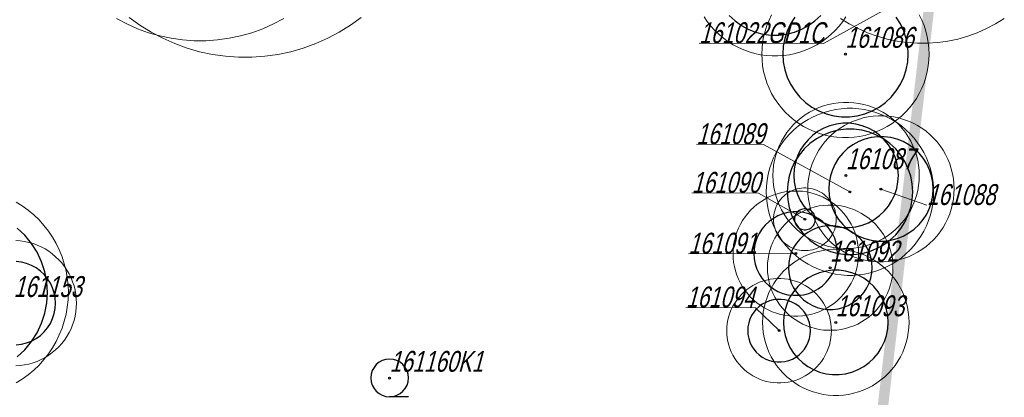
# Model space of a CAD drawing. Header units: metres. Extents: x 7419449 to 7420144, y 5549519 to 5549653.
# Tile 61 of 67: x 7419544 to 7419591, y 5549599 to 5549617. Entities that reach past the tile are written whole.
import ezdxf
from ezdxf.enums import TextEntityAlignment as Align
from ezdxf.lldxf.tags import DXFTag

# ---------------------------------------------------------------- set-up
doc = ezdxf.new("R2010")
doc.units = ezdxf.units.M
doc.layers.add('_4_GRANICA_OPRACOWANIA', color=146, linetype='2', lineweight=53, transparency=0.2)
doc.layers.add('_4_korony', color=7, linetype='Continuous', lineweight=25, true_color=0x7aa300)
for name, color, linetype, lineweight in [('_4_krzewy istniejące', 86, 'Continuous', 30), ('_4_NUMERY_PIKIET', 7, 'Continuous', 15), ('_4_SOD', 30, 'Continuous', 20)]:
    doc.layers.add(name, color=color, linetype=linetype, lineweight=lineweight)
doc.layers.add('_4_PUNKT_INWENTARYZACYJNY', color=7, linetype='Continuous')
doc.styles.add('STANDARD-Working1250', font='arial.ttf', dxfattribs={"height": 2.5})
tags = doc.linetypes.add('2', pattern=[0.9, 0.6, -0.3]).pattern_tags.tags
tags[6:7] = [DXFTag(74, 4), DXFTag(75, 0), DXFTag(340, '0'), DXFTag(46, 1.0), DXFTag(50, 0.0), DXFTag(44, 0.0), DXFTag(45, 0.0)]
tags[4:5] = [DXFTag(74, 4), DXFTag(75, 0), DXFTag(340, '0'), DXFTag(46, 1.0), DXFTag(50, 0.0), DXFTag(44, 0.0), DXFTag(45, 0.0)]

# ---------------------------------------------------------------- blocks, each defined once
blk = doc.blocks.new('A$C38776EB9')
at = {"linetype": 'Continuous', "transparency": 33554623}
blk.add_line((-0.525, -0.525), (0, -0.525), dxfattribs=at)
blk.add_circle((0, 0), 0.525, dxfattribs=at)

msp = doc.modelspace()

# ---------------------------------------------------------------- linework, layer by layer
at = {"layer": '_4_GRANICA_OPRACOWANIA', "lineweight": 30, "ltscale": 3, "const_width": 0.5}
msp.add_lwpolyline([(7419450.062, 5549530.83), (7419458.91, 5549530.45), (7419461.94, 5549530.29), (7419468.08, 5549529.97), (7419483.43, 5549529.18), (7419523.94, 5549526.59), (7419538.19, 5549526.4), (7419548.95, 5549525.8), (7419576.9, 5549524.47), (7419583.97, 5549584.15), (7419584.48, 5549588.54), (7419590.93, 5549644.33), (7419562.5, 5549640.55), (7419487.71, 5549630.61), (7419482.9, 5549629.97), (7419478.25, 5549627.12), (7419462.12, 5549617.26), (7419459.99, 5549593.07), (7419450.09, 5549531.19)], close=True, dxfattribs=at)
at = {"layer": '_4_korony', "linetype": 'Continuous', "flags": 128}
for points in [[(7419578.309, 5549617.432), (7419578.584, 5549617.174), (7419578.889, 5549616.953), (7419579.219, 5549616.772), (7419579.569, 5549616.633), (7419579.934, 5549616.539), (7419580.308, 5549616.492), (7419580.684, 5549616.492), (7419581.058, 5549616.539), (7419581.423, 5549616.633), (7419581.773, 5549616.772), (7419582.103, 5549616.953), (7419582.408, 5549617.174), (7419582.683, 5549617.432)], [(7419581.438, 5549617.34), (7419581.236, 5549617.022), (7419581.076, 5549616.681), (7419580.959, 5549616.323), (7419580.889, 5549615.953), (7419580.865, 5549615.577), (7419580.889, 5549615.201), (7419580.959, 5549614.831), (7419581.076, 5549614.473), (7419581.236, 5549614.132), (7419581.438, 5549613.814), (7419581.678, 5549613.523), (7419581.953, 5549613.265), (7419582.258, 5549613.044), (7419582.588, 5549612.863), (7419582.938, 5549612.724), (7419583.303, 5549612.63), (7419583.677, 5549612.583), (7419584.053, 5549612.583), (7419584.427, 5549612.63), (7419584.792, 5549612.724), (7419585.142, 5549612.863), (7419585.472, 5549613.044), (7419585.777, 5549613.265), (7419586.052, 5549613.523), (7419586.292, 5549613.814), (7419586.494, 5549614.132), (7419586.654, 5549614.473), (7419586.771, 5549614.831), (7419586.841, 5549615.201), (7419586.865, 5549615.577), (7419586.841, 5549615.953), (7419586.771, 5549616.323), (7419586.654, 5549616.681), (7419586.494, 5549617.022), (7419586.292, 5549617.34)], [(7419544.256, 5549601.085), (7419544.622, 5549601.429), (7419544.942, 5549601.816), (7419545.211, 5549602.24), (7419545.425, 5549602.695), (7419545.58, 5549603.172), (7419545.674, 5549603.666), (7419545.706, 5549604.167), (7419545.674, 5549604.668), (7419545.58, 5549605.162), (7419545.425, 5549605.639), (7419545.211, 5549606.094), (7419544.942, 5549606.518), (7419544.622, 5549606.905), (7419544.256, 5549607.249)], [(7419544.218, 5549601.656), (7419544.467, 5549601.687), (7419544.71, 5549601.75), (7419544.944, 5549601.842), (7419545.164, 5549601.963), (7419545.367, 5549602.111), (7419545.55, 5549602.283), (7419545.71, 5549602.476), (7419545.845, 5549602.688), (7419545.952, 5549602.916), (7419546.029, 5549603.155), (7419546.076, 5549603.401), (7419546.092, 5549603.652), (7419546.076, 5549603.903), (7419546.029, 5549604.149), (7419545.952, 5549604.388), (7419545.845, 5549604.616), (7419545.71, 5549604.828), (7419545.55, 5549605.021), (7419545.367, 5549605.193), (7419545.164, 5549605.341), (7419544.944, 5549605.462), (7419544.71, 5549605.554), (7419544.467, 5549605.617), (7419544.218, 5549605.648)]]:
    msp.add_lwpolyline(points, dxfattribs=at)
for points in [[(7419586.397, 5549609.771), (7419586.377, 5549610.084), (7419586.318, 5549610.393), (7419586.221, 5549610.691), (7419586.088, 5549610.975), (7419585.92, 5549611.24), (7419585.719, 5549611.482), (7419585.491, 5549611.697), (7419585.237, 5549611.882), (7419584.961, 5549612.033), (7419584.67, 5549612.149), (7419584.365, 5549612.227), (7419584.054, 5549612.266), (7419583.74, 5549612.266), (7419583.429, 5549612.227), (7419583.124, 5549612.149), (7419582.833, 5549612.033), (7419582.557, 5549611.882), (7419582.303, 5549611.697), (7419582.075, 5549611.482), (7419581.874, 5549611.24), (7419581.706, 5549610.975), (7419581.573, 5549610.691), (7419581.476, 5549610.393), (7419581.417, 5549610.084), (7419581.397, 5549609.771), (7419581.417, 5549609.458), (7419581.476, 5549609.149), (7419581.573, 5549608.851), (7419581.706, 5549608.567), (7419581.874, 5549608.302), (7419582.075, 5549608.06), (7419582.303, 5549607.845), (7419582.557, 5549607.66), (7419582.833, 5549607.509), (7419583.124, 5549607.393), (7419583.429, 5549607.315), (7419583.74, 5549607.276), (7419584.054, 5549607.276), (7419584.365, 5549607.315), (7419584.67, 5549607.393), (7419584.961, 5549607.509), (7419585.237, 5549607.66), (7419585.491, 5549607.845), (7419585.719, 5549608.06), (7419585.92, 5549608.302), (7419586.088, 5549608.567), (7419586.221, 5549608.851), (7419586.318, 5549609.149), (7419586.377, 5549609.458)], [(7419587.08, 5549608.985), (7419587.056, 5549609.361), (7419586.986, 5549609.731), (7419586.869, 5549610.089), (7419586.709, 5549610.43), (7419586.507, 5549610.748), (7419586.267, 5549611.039), (7419585.992, 5549611.297), (7419585.687, 5549611.518), (7419585.357, 5549611.699), (7419585.007, 5549611.838), (7419584.642, 5549611.932), (7419584.268, 5549611.979), (7419583.892, 5549611.979), (7419583.518, 5549611.932), (7419583.153, 5549611.838), (7419582.803, 5549611.699), (7419582.473, 5549611.518), (7419582.168, 5549611.297), (7419581.893, 5549611.039), (7419581.653, 5549610.748), (7419581.451, 5549610.43), (7419581.291, 5549610.089), (7419581.174, 5549609.731), (7419581.104, 5549609.361), (7419581.08, 5549608.985), (7419581.104, 5549608.609), (7419581.174, 5549608.239), (7419581.291, 5549607.881), (7419581.451, 5549607.54), (7419581.653, 5549607.222), (7419581.893, 5549606.931), (7419582.168, 5549606.673), (7419582.473, 5549606.452), (7419582.803, 5549606.271), (7419583.153, 5549606.132), (7419583.518, 5549606.038), (7419583.892, 5549605.991), (7419584.268, 5549605.991), (7419584.642, 5549606.038), (7419585.007, 5549606.132), (7419585.357, 5549606.271), (7419585.687, 5549606.452), (7419585.992, 5549606.673), (7419586.267, 5549606.931), (7419586.507, 5549607.222), (7419586.709, 5549607.54), (7419586.869, 5549607.881), (7419586.986, 5549608.239), (7419587.056, 5549608.609)], [(7419588.063, 5549609.126), (7419588.043, 5549609.439), (7419587.984, 5549609.748), (7419587.887, 5549610.046), (7419587.754, 5549610.33), (7419587.586, 5549610.595), (7419587.385, 5549610.837), (7419587.157, 5549611.052), (7419586.903, 5549611.237), (7419586.627, 5549611.388), (7419586.336, 5549611.504), (7419586.031, 5549611.582), (7419585.72, 5549611.621), (7419585.406, 5549611.621), (7419585.095, 5549611.582), (7419584.79, 5549611.504), (7419584.499, 5549611.388), (7419584.223, 5549611.237), (7419583.969, 5549611.052), (7419583.741, 5549610.837), (7419583.54, 5549610.595), (7419583.372, 5549610.33), (7419583.239, 5549610.046), (7419583.142, 5549609.748), (7419583.083, 5549609.439), (7419583.063, 5549609.126), (7419583.083, 5549608.813), (7419583.142, 5549608.504), (7419583.239, 5549608.206), (7419583.372, 5549607.922), (7419583.54, 5549607.657), (7419583.741, 5549607.415), (7419583.969, 5549607.2), (7419584.223, 5549607.015), (7419584.499, 5549606.864), (7419584.79, 5549606.748), (7419585.095, 5549606.67), (7419585.406, 5549606.631), (7419585.72, 5549606.631), (7419586.031, 5549606.67), (7419586.336, 5549606.748), (7419586.627, 5549606.864), (7419586.903, 5549607.015), (7419587.157, 5549607.2), (7419587.385, 5549607.415), (7419587.586, 5549607.657), (7419587.754, 5549607.922), (7419587.887, 5549608.206), (7419587.984, 5549608.504), (7419588.043, 5549608.813)], [(7419583.49, 5549606.027), (7419583.474, 5549606.278), (7419583.427, 5549606.524), (7419583.35, 5549606.763), (7419583.243, 5549606.991), (7419583.108, 5549607.203), (7419582.948, 5549607.396), (7419582.765, 5549607.568), (7419582.562, 5549607.716), (7419582.342, 5549607.837), (7419582.108, 5549607.929), (7419581.865, 5549607.992), (7419581.616, 5549608.023), (7419581.364, 5549608.023), (7419581.115, 5549607.992), (7419580.872, 5549607.929), (7419580.638, 5549607.837), (7419580.418, 5549607.716), (7419580.215, 5549607.568), (7419580.032, 5549607.396), (7419579.872, 5549607.203), (7419579.737, 5549606.991), (7419579.63, 5549606.763), (7419579.553, 5549606.524), (7419579.506, 5549606.278), (7419579.49, 5549606.027), (7419579.506, 5549605.776), (7419579.553, 5549605.53), (7419579.63, 5549605.291), (7419579.737, 5549605.063), (7419579.872, 5549604.851), (7419580.032, 5549604.658), (7419580.215, 5549604.486), (7419580.418, 5549604.338), (7419580.638, 5549604.217), (7419580.872, 5549604.125), (7419581.115, 5549604.062), (7419581.364, 5549604.031), (7419581.616, 5549604.031), (7419581.865, 5549604.062), (7419582.108, 5549604.125), (7419582.342, 5549604.217), (7419582.562, 5549604.338), (7419582.765, 5549604.486), (7419582.948, 5549604.658), (7419583.108, 5549604.851), (7419583.243, 5549605.063), (7419583.35, 5549605.291), (7419583.427, 5549605.53), (7419583.474, 5549605.776)], [(7419582.425, 5549607.67), (7419582.421, 5549607.733), (7419582.409, 5549607.794), (7419582.39, 5549607.854), (7419582.363, 5549607.911), (7419582.33, 5549607.964), (7419582.289, 5549608.012), (7419582.244, 5549608.055), (7419582.193, 5549608.092), (7419582.138, 5549608.122), (7419582.08, 5549608.146), (7419582.019, 5549608.161), (7419581.956, 5549608.169), (7419581.894, 5549608.169), (7419581.831, 5549608.161), (7419581.77, 5549608.146), (7419581.712, 5549608.122), (7419581.657, 5549608.092), (7419581.606, 5549608.055), (7419581.561, 5549608.012), (7419581.52, 5549607.964), (7419581.487, 5549607.911), (7419581.46, 5549607.854), (7419581.441, 5549607.794), (7419581.429, 5549607.733), (7419581.425, 5549607.67), (7419581.429, 5549607.607), (7419581.441, 5549607.546), (7419581.46, 5549607.486), (7419581.487, 5549607.429), (7419581.52, 5549607.376), (7419581.561, 5549607.328), (7419581.606, 5549607.285), (7419581.657, 5549607.248), (7419581.712, 5549607.218), (7419581.77, 5549607.194), (7419581.831, 5549607.179), (7419581.894, 5549607.171), (7419581.956, 5549607.171), (7419582.019, 5549607.179), (7419582.08, 5549607.194), (7419582.138, 5549607.218), (7419582.193, 5549607.248), (7419582.244, 5549607.285), (7419582.289, 5549607.328), (7419582.33, 5549607.376), (7419582.363, 5549607.429), (7419582.39, 5549607.486), (7419582.409, 5549607.546), (7419582.421, 5549607.607)], [(7419585.136, 5549605.354), (7419585.12, 5549605.605), (7419585.073, 5549605.851), (7419584.996, 5549606.09), (7419584.889, 5549606.318), (7419584.754, 5549606.53), (7419584.594, 5549606.723), (7419584.411, 5549606.895), (7419584.208, 5549607.043), (7419583.988, 5549607.164), (7419583.754, 5549607.256), (7419583.511, 5549607.319), (7419583.262, 5549607.35), (7419583.01, 5549607.35), (7419582.761, 5549607.319), (7419582.518, 5549607.256), (7419582.284, 5549607.164), (7419582.064, 5549607.043), (7419581.861, 5549606.895), (7419581.678, 5549606.723), (7419581.518, 5549606.53), (7419581.383, 5549606.318), (7419581.276, 5549606.09), (7419581.199, 5549605.851), (7419581.152, 5549605.605), (7419581.136, 5549605.354), (7419581.152, 5549605.103), (7419581.199, 5549604.857), (7419581.276, 5549604.618), (7419581.383, 5549604.39), (7419581.518, 5549604.178), (7419581.678, 5549603.985), (7419581.861, 5549603.813), (7419582.064, 5549603.665), (7419582.284, 5549603.544), (7419582.518, 5549603.452), (7419582.761, 5549603.389), (7419583.01, 5549603.358), (7419583.262, 5549603.358), (7419583.511, 5549603.389), (7419583.754, 5549603.452), (7419583.988, 5549603.544), (7419584.208, 5549603.665), (7419584.411, 5549603.813), (7419584.594, 5549603.985), (7419584.754, 5549604.178), (7419584.889, 5549604.39), (7419584.996, 5549604.618), (7419585.073, 5549604.857), (7419585.12, 5549605.103)], [(7419585.904, 5549602.736), (7419585.884, 5549603.049), (7419585.825, 5549603.358), (7419585.728, 5549603.656), (7419585.595, 5549603.94), (7419585.427, 5549604.205), (7419585.226, 5549604.447), (7419584.998, 5549604.662), (7419584.744, 5549604.847), (7419584.468, 5549604.998), (7419584.177, 5549605.114), (7419583.872, 5549605.192), (7419583.561, 5549605.231), (7419583.247, 5549605.231), (7419582.936, 5549605.192), (7419582.631, 5549605.114), (7419582.34, 5549604.998), (7419582.064, 5549604.847), (7419581.81, 5549604.662), (7419581.582, 5549604.447), (7419581.381, 5549604.205), (7419581.213, 5549603.94), (7419581.08, 5549603.656), (7419580.983, 5549603.358), (7419580.924, 5549603.049), (7419580.904, 5549602.736), (7419580.924, 5549602.423), (7419580.983, 5549602.114), (7419581.08, 5549601.816), (7419581.213, 5549601.532), (7419581.381, 5549601.267), (7419581.582, 5549601.025), (7419581.81, 5549600.81), (7419582.064, 5549600.625), (7419582.34, 5549600.474), (7419582.631, 5549600.358), (7419582.936, 5549600.28), (7419583.247, 5549600.241), (7419583.561, 5549600.241), (7419583.872, 5549600.28), (7419584.177, 5549600.358), (7419584.468, 5549600.474), (7419584.744, 5549600.625), (7419584.998, 5549600.81), (7419585.226, 5549601.025), (7419585.427, 5549601.267), (7419585.595, 5549601.532), (7419585.728, 5549601.816), (7419585.825, 5549602.114), (7419585.884, 5549602.423)], [(7419582.192, 5549602.338), (7419582.18, 5549602.526), (7419582.145, 5549602.711), (7419582.087, 5549602.89), (7419582.006, 5549603.061), (7419581.906, 5549603.22), (7419581.785, 5549603.365), (7419581.648, 5549603.494), (7419581.496, 5549603.604), (7419581.331, 5549603.695), (7419581.156, 5549603.765), (7419580.973, 5549603.811), (7419580.786, 5549603.835), (7419580.598, 5549603.835), (7419580.411, 5549603.811), (7419580.228, 5549603.765), (7419580.053, 5549603.695), (7419579.888, 5549603.604), (7419579.736, 5549603.494), (7419579.599, 5549603.365), (7419579.478, 5549603.22), (7419579.378, 5549603.061), (7419579.297, 5549602.89), (7419579.239, 5549602.711), (7419579.204, 5549602.526), (7419579.192, 5549602.338), (7419579.204, 5549602.15), (7419579.239, 5549601.965), (7419579.297, 5549601.786), (7419579.378, 5549601.615), (7419579.478, 5549601.456), (7419579.599, 5549601.311), (7419579.736, 5549601.182), (7419579.888, 5549601.072), (7419580.053, 5549600.981), (7419580.228, 5549600.911), (7419580.411, 5549600.865), (7419580.598, 5549600.841), (7419580.786, 5549600.841), (7419580.973, 5549600.865), (7419581.156, 5549600.911), (7419581.331, 5549600.981), (7419581.496, 5549601.072), (7419581.648, 5549601.182), (7419581.785, 5549601.311), (7419581.906, 5549601.456), (7419582.006, 5549601.615), (7419582.087, 5549601.786), (7419582.145, 5549601.965), (7419582.18, 5549602.15)]]:
    msp.add_lwpolyline(points, close=True, dxfattribs=at)
at = {"layer": '_4_NUMERY_PIKIET'}
for points in [[(7419588.169, 5549619.055), (7419582.821, 5549616.087), (7419576.87, 5549616.099)], [(7419584.08, 5549608.98), (7419579.954, 5549611.25), (7419576.739, 5549611.263)], [(7419581.92, 5549607.67), (7419579.705, 5549608.924), (7419576.519, 5549608.936)], [(7419585.56, 5549609.12), (7419587.761, 5549608.35)], [(7419581.49, 5549606.03), (7419576.357, 5549606.024)], [(7419580.69, 5549602.34), (7419579.571, 5549603.437), (7419576.239, 5549603.448)]]:
    msp.add_lwpolyline(points, dxfattribs=at)
at = {"layer": '_4_PUNKT_INWENTARYZACYJNY'}
for centre in [(7419583.86, 5549615.58), (7419583.89, 5549609.77), (7419584.08, 5549608.98), (7419585.56, 5549609.12), (7419581.92, 5549607.67), (7419581.49, 5549606.03), (7419583.13, 5549605.35), (7419583.4, 5549602.73), (7419580.69, 5549602.34), (7419562.07, 5549600.07)]:
    msp.add_circle(centre, 0.045, dxfattribs=at)
at = {"layer": '_4_SOD', "flags": 128}
for points in [[(7419549.62, 5549617.333), (7419550.128, 5549616.964), (7419550.661, 5549616.631), (7419551.216, 5549616.336), (7419551.79, 5549616.08), (7419552.38, 5549615.865), (7419552.984, 5549615.692), (7419553.598, 5549615.562), (7419554.22, 5549615.474), (7419554.847, 5549615.43), (7419555.475, 5549615.43), (7419556.102, 5549615.474), (7419556.724, 5549615.562), (7419557.338, 5549615.692), (7419557.942, 5549615.865), (7419558.532, 5549616.08), (7419559.106, 5549616.336), (7419559.661, 5549616.631), (7419560.194, 5549616.964), (7419560.702, 5549617.333)], [(7419577.104, 5549617.366), (7419577.26, 5549617.135), (7419577.432, 5549616.915), (7419577.619, 5549616.707), (7419577.819, 5549616.513), (7419578.033, 5549616.334), (7419578.259, 5549616.17), (7419578.496, 5549616.022), (7419578.743, 5549615.891), (7419578.998, 5549615.777), (7419579.26, 5549615.682), (7419579.528, 5549615.605), (7419579.801, 5549615.547), (7419580.078, 5549615.508), (7419580.356, 5549615.488), (7419580.636, 5549615.488), (7419580.914, 5549615.508), (7419581.191, 5549615.547), (7419581.464, 5549615.605), (7419581.732, 5549615.682), (7419581.994, 5549615.777), (7419582.249, 5549615.891), (7419582.496, 5549616.022), (7419582.733, 5549616.17), (7419582.959, 5549616.334), (7419583.173, 5549616.513), (7419583.373, 5549616.707), (7419583.56, 5549616.915), (7419583.732, 5549617.135), (7419583.888, 5549617.366)], [(7419580.333, 5549617.455), (7419580.211, 5549617.204), (7419580.106, 5549616.945), (7419580.02, 5549616.68), (7419579.952, 5549616.409), (7419579.904, 5549616.134), (7419579.875, 5549615.856), (7419579.865, 5549615.577), (7419579.875, 5549615.298), (7419579.904, 5549615.02), (7419579.952, 5549614.745), (7419580.02, 5549614.474), (7419580.106, 5549614.209), (7419580.211, 5549613.95), (7419580.333, 5549613.699), (7419580.473, 5549613.457), (7419580.629, 5549613.226), (7419580.801, 5549613.006), (7419580.988, 5549612.798), (7419581.188, 5549612.604), (7419581.402, 5549612.425), (7419581.628, 5549612.261), (7419581.865, 5549612.113), (7419582.112, 5549611.982), (7419582.367, 5549611.868), (7419582.629, 5549611.773), (7419582.897, 5549611.696), (7419583.17, 5549611.638), (7419583.447, 5549611.599), (7419583.725, 5549611.579), (7419584.005, 5549611.579), (7419584.283, 5549611.599), (7419584.56, 5549611.638), (7419584.833, 5549611.696), (7419585.101, 5549611.773), (7419585.363, 5549611.868), (7419585.618, 5549611.982), (7419585.865, 5549612.113), (7419586.102, 5549612.261), (7419586.328, 5549612.425), (7419586.542, 5549612.604), (7419586.742, 5549612.798), (7419586.929, 5549613.006), (7419587.101, 5549613.226), (7419587.257, 5549613.457), (7419587.397, 5549613.699), (7419587.519, 5549613.95), (7419587.624, 5549614.209), (7419587.71, 5549614.474), (7419587.778, 5549614.745), (7419587.826, 5549615.02), (7419587.855, 5549615.298), (7419587.865, 5549615.577), (7419587.855, 5549615.856), (7419587.826, 5549616.134), (7419587.778, 5549616.409), (7419587.71, 5549616.68), (7419587.624, 5549616.945), (7419587.519, 5549617.204), (7419587.397, 5549617.455)], [(7419549.008, 5549617.284), (7419549.501, 5549617.022), (7419550.011, 5549616.795), (7419550.536, 5549616.604), (7419551.073, 5549616.45), (7419551.619, 5549616.334), (7419552.172, 5549616.256), (7419552.729, 5549616.217), (7419553.287, 5549616.217), (7419553.844, 5549616.256), (7419554.397, 5549616.334), (7419554.943, 5549616.45), (7419555.48, 5549616.604), (7419556.005, 5549616.795), (7419556.515, 5549617.022), (7419557.008, 5549617.284)], [(7419583.633, 5549617.289), (7419584.047, 5549617.03), (7419584.478, 5549616.8), (7419584.925, 5549616.602), (7419585.384, 5549616.435), (7419585.854, 5549616.3), (7419586.331, 5549616.198), (7419586.815, 5549616.13), (7419587.303, 5549616.096), (7419587.791, 5549616.096), (7419588.279, 5549616.13), (7419588.763, 5549616.198), (7419589.24, 5549616.3), (7419589.71, 5549616.435), (7419590.169, 5549616.602), (7419590.616, 5549616.8), (7419591.047, 5549617.03), (7419591.461, 5549617.289)], [(7419544.206, 5549599.837), (7419544.502, 5549600.022), (7419544.784, 5549600.227), (7419545.052, 5549600.451), (7419545.303, 5549600.694), (7419545.536, 5549600.953), (7419545.751, 5549601.228), (7419545.946, 5549601.517), (7419546.121, 5549601.82), (7419546.274, 5549602.133), (7419546.404, 5549602.457), (7419546.512, 5549602.789), (7419546.597, 5549603.127), (7419546.657, 5549603.471), (7419546.694, 5549603.818), (7419546.706, 5549604.167), (7419546.694, 5549604.516), (7419546.657, 5549604.863), (7419546.597, 5549605.207), (7419546.512, 5549605.545), (7419546.404, 5549605.877), (7419546.274, 5549606.201), (7419546.121, 5549606.514), (7419545.946, 5549606.817), (7419545.751, 5549607.106), (7419545.536, 5549607.381), (7419545.303, 5549607.64), (7419545.052, 5549607.883), (7419544.784, 5549608.107), (7419544.502, 5549608.312), (7419544.206, 5549608.497)], [(7419544.197, 5549600.654), (7419544.406, 5549600.668), (7419544.613, 5549600.698), (7419544.818, 5549600.741), (7419545.019, 5549600.799), (7419545.216, 5549600.87), (7419545.407, 5549600.956), (7419545.592, 5549601.054), (7419545.77, 5549601.165), (7419545.939, 5549601.288), (7419546.099, 5549601.423), (7419546.25, 5549601.568), (7419546.39, 5549601.724), (7419546.519, 5549601.889), (7419546.636, 5549602.062), (7419546.741, 5549602.244), (7419546.833, 5549602.432), (7419546.911, 5549602.626), (7419546.976, 5549602.825), (7419547.026, 5549603.028), (7419547.063, 5549603.234), (7419547.085, 5549603.443), (7419547.092, 5549603.652), (7419547.085, 5549603.861), (7419547.063, 5549604.07), (7419547.026, 5549604.276), (7419546.976, 5549604.479), (7419546.911, 5549604.678), (7419546.833, 5549604.872), (7419546.741, 5549605.06), (7419546.636, 5549605.242), (7419546.519, 5549605.415), (7419546.39, 5549605.58), (7419546.25, 5549605.736), (7419546.099, 5549605.881), (7419545.939, 5549606.016), (7419545.77, 5549606.139), (7419545.592, 5549606.25), (7419545.407, 5549606.348), (7419545.216, 5549606.434), (7419545.019, 5549606.505), (7419544.818, 5549606.563), (7419544.613, 5549606.606), (7419544.406, 5549606.636), (7419544.197, 5549606.65)]]:
    msp.add_lwpolyline(points, dxfattribs=at)
for points in [[(7419587.397, 5549609.771), (7419587.388, 5549610.015), (7419587.363, 5549610.258), (7419587.321, 5549610.499), (7419587.261, 5549610.736), (7419587.186, 5549610.968), (7419587.094, 5549611.195), (7419586.987, 5549611.414), (7419586.865, 5549611.626), (7419586.729, 5549611.828), (7419586.578, 5549612.021), (7419586.415, 5549612.202), (7419586.239, 5549612.372), (7419586.052, 5549612.529), (7419585.854, 5549612.673), (7419585.647, 5549612.802), (7419585.431, 5549612.917), (7419585.208, 5549613.016), (7419584.979, 5549613.1), (7419584.744, 5549613.167), (7419584.505, 5549613.218), (7419584.263, 5549613.252), (7419584.019, 5549613.269), (7419583.775, 5549613.269), (7419583.531, 5549613.252), (7419583.289, 5549613.218), (7419583.05, 5549613.167), (7419582.815, 5549613.1), (7419582.586, 5549613.016), (7419582.363, 5549612.917), (7419582.147, 5549612.802), (7419581.94, 5549612.673), (7419581.742, 5549612.529), (7419581.555, 5549612.372), (7419581.379, 5549612.202), (7419581.216, 5549612.021), (7419581.065, 5549611.828), (7419580.929, 5549611.626), (7419580.807, 5549611.414), (7419580.7, 5549611.195), (7419580.608, 5549610.968), (7419580.533, 5549610.736), (7419580.473, 5549610.499), (7419580.431, 5549610.258), (7419580.406, 5549610.015), (7419580.397, 5549609.771), (7419580.406, 5549609.527), (7419580.431, 5549609.284), (7419580.473, 5549609.043), (7419580.533, 5549608.806), (7419580.608, 5549608.574), (7419580.7, 5549608.347), (7419580.807, 5549608.128), (7419580.929, 5549607.916), (7419581.065, 5549607.714), (7419581.216, 5549607.521), (7419581.379, 5549607.34), (7419581.555, 5549607.17), (7419581.742, 5549607.013), (7419581.94, 5549606.869), (7419582.147, 5549606.74), (7419582.363, 5549606.625), (7419582.586, 5549606.526), (7419582.815, 5549606.442), (7419583.05, 5549606.375), (7419583.289, 5549606.324), (7419583.531, 5549606.29), (7419583.775, 5549606.273), (7419584.019, 5549606.273), (7419584.263, 5549606.29), (7419584.505, 5549606.324), (7419584.744, 5549606.375), (7419584.979, 5549606.442), (7419585.208, 5549606.526), (7419585.431, 5549606.625), (7419585.647, 5549606.74), (7419585.854, 5549606.869), (7419586.052, 5549607.013), (7419586.239, 5549607.17), (7419586.415, 5549607.34), (7419586.578, 5549607.521), (7419586.729, 5549607.714), (7419586.865, 5549607.916), (7419586.987, 5549608.128), (7419587.094, 5549608.347), (7419587.186, 5549608.574), (7419587.261, 5549608.806), (7419587.321, 5549609.043), (7419587.363, 5549609.284), (7419587.388, 5549609.527)], [(7419588.08, 5549608.985), (7419588.07, 5549609.264), (7419588.041, 5549609.542), (7419587.993, 5549609.817), (7419587.925, 5549610.088), (7419587.839, 5549610.353), (7419587.734, 5549610.612), (7419587.612, 5549610.863), (7419587.472, 5549611.105), (7419587.316, 5549611.336), (7419587.144, 5549611.556), (7419586.957, 5549611.764), (7419586.757, 5549611.958), (7419586.543, 5549612.137), (7419586.317, 5549612.301), (7419586.08, 5549612.449), (7419585.833, 5549612.58), (7419585.578, 5549612.694), (7419585.316, 5549612.789), (7419585.048, 5549612.866), (7419584.775, 5549612.924), (7419584.498, 5549612.963), (7419584.22, 5549612.983), (7419583.94, 5549612.983), (7419583.662, 5549612.963), (7419583.385, 5549612.924), (7419583.112, 5549612.866), (7419582.844, 5549612.789), (7419582.582, 5549612.694), (7419582.327, 5549612.58), (7419582.08, 5549612.449), (7419581.843, 5549612.301), (7419581.617, 5549612.137), (7419581.403, 5549611.958), (7419581.203, 5549611.764), (7419581.016, 5549611.556), (7419580.844, 5549611.336), (7419580.688, 5549611.105), (7419580.548, 5549610.863), (7419580.426, 5549610.612), (7419580.321, 5549610.353), (7419580.235, 5549610.088), (7419580.167, 5549609.817), (7419580.119, 5549609.542), (7419580.09, 5549609.264), (7419580.08, 5549608.985), (7419580.09, 5549608.706), (7419580.119, 5549608.428), (7419580.167, 5549608.153), (7419580.235, 5549607.882), (7419580.321, 5549607.617), (7419580.426, 5549607.358), (7419580.548, 5549607.107), (7419580.688, 5549606.865), (7419580.844, 5549606.634), (7419581.016, 5549606.414), (7419581.203, 5549606.206), (7419581.403, 5549606.012), (7419581.617, 5549605.833), (7419581.843, 5549605.669), (7419582.08, 5549605.521), (7419582.327, 5549605.39), (7419582.582, 5549605.276), (7419582.844, 5549605.181), (7419583.112, 5549605.104), (7419583.385, 5549605.046), (7419583.662, 5549605.007), (7419583.94, 5549604.987), (7419584.22, 5549604.987), (7419584.498, 5549605.007), (7419584.775, 5549605.046), (7419585.048, 5549605.104), (7419585.316, 5549605.181), (7419585.578, 5549605.276), (7419585.833, 5549605.39), (7419586.08, 5549605.521), (7419586.317, 5549605.669), (7419586.543, 5549605.833), (7419586.757, 5549606.012), (7419586.957, 5549606.206), (7419587.144, 5549606.414), (7419587.316, 5549606.634), (7419587.472, 5549606.865), (7419587.612, 5549607.107), (7419587.734, 5549607.358), (7419587.839, 5549607.617), (7419587.925, 5549607.882), (7419587.993, 5549608.153), (7419588.041, 5549608.428), (7419588.07, 5549608.706)], [(7419589.063, 5549609.126), (7419589.054, 5549609.37), (7419589.029, 5549609.613), (7419588.987, 5549609.854), (7419588.927, 5549610.091), (7419588.852, 5549610.323), (7419588.76, 5549610.55), (7419588.653, 5549610.769), (7419588.531, 5549610.981), (7419588.395, 5549611.183), (7419588.244, 5549611.376), (7419588.081, 5549611.557), (7419587.905, 5549611.727), (7419587.718, 5549611.884), (7419587.52, 5549612.028), (7419587.313, 5549612.157), (7419587.097, 5549612.272), (7419586.874, 5549612.371), (7419586.645, 5549612.455), (7419586.41, 5549612.522), (7419586.171, 5549612.573), (7419585.929, 5549612.607), (7419585.685, 5549612.624), (7419585.441, 5549612.624), (7419585.197, 5549612.607), (7419584.955, 5549612.573), (7419584.716, 5549612.522), (7419584.481, 5549612.455), (7419584.252, 5549612.371), (7419584.029, 5549612.272), (7419583.813, 5549612.157), (7419583.606, 5549612.028), (7419583.408, 5549611.884), (7419583.221, 5549611.727), (7419583.045, 5549611.557), (7419582.882, 5549611.376), (7419582.731, 5549611.183), (7419582.595, 5549610.981), (7419582.473, 5549610.769), (7419582.366, 5549610.55), (7419582.274, 5549610.323), (7419582.199, 5549610.091), (7419582.139, 5549609.854), (7419582.097, 5549609.613), (7419582.072, 5549609.37), (7419582.063, 5549609.126), (7419582.072, 5549608.882), (7419582.097, 5549608.639), (7419582.139, 5549608.398), (7419582.199, 5549608.161), (7419582.274, 5549607.929), (7419582.366, 5549607.702), (7419582.473, 5549607.483), (7419582.595, 5549607.271), (7419582.731, 5549607.069), (7419582.882, 5549606.876), (7419583.045, 5549606.695), (7419583.221, 5549606.525), (7419583.408, 5549606.368), (7419583.606, 5549606.224), (7419583.813, 5549606.095), (7419584.029, 5549605.98), (7419584.252, 5549605.881), (7419584.481, 5549605.797), (7419584.716, 5549605.73), (7419584.955, 5549605.679), (7419585.197, 5549605.645), (7419585.441, 5549605.628), (7419585.685, 5549605.628), (7419585.929, 5549605.645), (7419586.171, 5549605.679), (7419586.41, 5549605.73), (7419586.645, 5549605.797), (7419586.874, 5549605.881), (7419587.097, 5549605.98), (7419587.313, 5549606.095), (7419587.52, 5549606.224), (7419587.718, 5549606.368), (7419587.905, 5549606.525), (7419588.081, 5549606.695), (7419588.244, 5549606.876), (7419588.395, 5549607.069), (7419588.531, 5549607.271), (7419588.653, 5549607.483), (7419588.76, 5549607.702), (7419588.852, 5549607.929), (7419588.927, 5549608.161), (7419588.987, 5549608.398), (7419589.029, 5549608.639), (7419589.054, 5549608.882)], [(7419584.49, 5549606.027), (7419584.483, 5549606.236), (7419584.461, 5549606.445), (7419584.424, 5549606.651), (7419584.374, 5549606.854), (7419584.309, 5549607.053), (7419584.231, 5549607.247), (7419584.139, 5549607.435), (7419584.034, 5549607.617), (7419583.917, 5549607.79), (7419583.788, 5549607.955), (7419583.648, 5549608.111), (7419583.497, 5549608.256), (7419583.337, 5549608.391), (7419583.168, 5549608.514), (7419582.99, 5549608.625), (7419582.805, 5549608.723), (7419582.614, 5549608.809), (7419582.417, 5549608.88), (7419582.216, 5549608.938), (7419582.011, 5549608.981), (7419581.804, 5549609.011), (7419581.595, 5549609.025), (7419581.385, 5549609.025), (7419581.176, 5549609.011), (7419580.969, 5549608.981), (7419580.764, 5549608.938), (7419580.563, 5549608.88), (7419580.366, 5549608.809), (7419580.175, 5549608.723), (7419579.99, 5549608.625), (7419579.812, 5549608.514), (7419579.643, 5549608.391), (7419579.483, 5549608.256), (7419579.332, 5549608.111), (7419579.192, 5549607.955), (7419579.063, 5549607.79), (7419578.946, 5549607.617), (7419578.841, 5549607.435), (7419578.749, 5549607.247), (7419578.671, 5549607.053), (7419578.606, 5549606.854), (7419578.556, 5549606.651), (7419578.519, 5549606.445), (7419578.497, 5549606.236), (7419578.49, 5549606.027), (7419578.497, 5549605.818), (7419578.519, 5549605.609), (7419578.556, 5549605.403), (7419578.606, 5549605.2), (7419578.671, 5549605.001), (7419578.749, 5549604.807), (7419578.841, 5549604.619), (7419578.946, 5549604.437), (7419579.063, 5549604.264), (7419579.192, 5549604.099), (7419579.332, 5549603.943), (7419579.483, 5549603.798), (7419579.643, 5549603.663), (7419579.812, 5549603.54), (7419579.99, 5549603.429), (7419580.175, 5549603.331), (7419580.366, 5549603.245), (7419580.563, 5549603.174), (7419580.764, 5549603.116), (7419580.969, 5549603.073), (7419581.176, 5549603.043), (7419581.385, 5549603.029), (7419581.595, 5549603.029), (7419581.804, 5549603.043), (7419582.011, 5549603.073), (7419582.216, 5549603.116), (7419582.417, 5549603.174), (7419582.614, 5549603.245), (7419582.805, 5549603.331), (7419582.99, 5549603.429), (7419583.168, 5549603.54), (7419583.337, 5549603.663), (7419583.497, 5549603.798), (7419583.648, 5549603.943), (7419583.788, 5549604.099), (7419583.917, 5549604.264), (7419584.034, 5549604.437), (7419584.139, 5549604.619), (7419584.231, 5549604.807), (7419584.309, 5549605.001), (7419584.374, 5549605.2), (7419584.424, 5549605.403), (7419584.461, 5549605.609), (7419584.483, 5549605.818)], [(7419583.425, 5549607.67), (7419583.421, 5549607.775), (7419583.41, 5549607.879), (7419583.392, 5549607.982), (7419583.367, 5549608.083), (7419583.335, 5549608.183), (7419583.295, 5549608.28), (7419583.249, 5549608.374), (7419583.197, 5549608.465), (7419583.139, 5549608.552), (7419583.074, 5549608.634), (7419583.004, 5549608.712), (7419582.929, 5549608.785), (7419582.848, 5549608.852), (7419582.764, 5549608.914), (7419582.675, 5549608.969), (7419582.583, 5549609.018), (7419582.487, 5549609.061), (7419582.389, 5549609.097), (7419582.288, 5549609.125), (7419582.185, 5549609.147), (7419582.082, 5549609.162), (7419581.977, 5549609.169), (7419581.873, 5549609.169), (7419581.768, 5549609.162), (7419581.665, 5549609.147), (7419581.562, 5549609.125), (7419581.461, 5549609.097), (7419581.363, 5549609.061), (7419581.267, 5549609.018), (7419581.175, 5549608.969), (7419581.086, 5549608.914), (7419581.002, 5549608.852), (7419580.921, 5549608.785), (7419580.846, 5549608.712), (7419580.776, 5549608.634), (7419580.711, 5549608.552), (7419580.653, 5549608.465), (7419580.601, 5549608.374), (7419580.555, 5549608.28), (7419580.515, 5549608.183), (7419580.483, 5549608.083), (7419580.458, 5549607.982), (7419580.44, 5549607.879), (7419580.429, 5549607.775), (7419580.425, 5549607.67), (7419580.429, 5549607.565), (7419580.44, 5549607.461), (7419580.458, 5549607.358), (7419580.483, 5549607.257), (7419580.515, 5549607.157), (7419580.555, 5549607.06), (7419580.601, 5549606.966), (7419580.653, 5549606.875), (7419580.711, 5549606.788), (7419580.776, 5549606.706), (7419580.846, 5549606.628), (7419580.921, 5549606.555), (7419581.002, 5549606.488), (7419581.086, 5549606.426), (7419581.175, 5549606.371), (7419581.267, 5549606.322), (7419581.363, 5549606.279), (7419581.461, 5549606.243), (7419581.562, 5549606.215), (7419581.665, 5549606.193), (7419581.768, 5549606.178), (7419581.873, 5549606.171), (7419581.977, 5549606.171), (7419582.082, 5549606.178), (7419582.185, 5549606.193), (7419582.288, 5549606.215), (7419582.389, 5549606.243), (7419582.487, 5549606.279), (7419582.583, 5549606.322), (7419582.675, 5549606.371), (7419582.764, 5549606.426), (7419582.848, 5549606.488), (7419582.929, 5549606.555), (7419583.004, 5549606.628), (7419583.074, 5549606.706), (7419583.139, 5549606.788), (7419583.197, 5549606.875), (7419583.249, 5549606.966), (7419583.295, 5549607.06), (7419583.335, 5549607.157), (7419583.367, 5549607.257), (7419583.392, 5549607.358), (7419583.41, 5549607.461), (7419583.421, 5549607.565)], [(7419586.136, 5549605.354), (7419586.129, 5549605.563), (7419586.107, 5549605.772), (7419586.07, 5549605.978), (7419586.02, 5549606.181), (7419585.955, 5549606.38), (7419585.877, 5549606.574), (7419585.785, 5549606.762), (7419585.68, 5549606.944), (7419585.563, 5549607.117), (7419585.434, 5549607.282), (7419585.294, 5549607.438), (7419585.143, 5549607.583), (7419584.983, 5549607.718), (7419584.814, 5549607.841), (7419584.636, 5549607.952), (7419584.451, 5549608.05), (7419584.26, 5549608.136), (7419584.063, 5549608.207), (7419583.862, 5549608.265), (7419583.657, 5549608.308), (7419583.45, 5549608.338), (7419583.241, 5549608.352), (7419583.031, 5549608.352), (7419582.822, 5549608.338), (7419582.615, 5549608.308), (7419582.41, 5549608.265), (7419582.209, 5549608.207), (7419582.012, 5549608.136), (7419581.821, 5549608.05), (7419581.636, 5549607.952), (7419581.458, 5549607.841), (7419581.289, 5549607.718), (7419581.129, 5549607.583), (7419580.978, 5549607.438), (7419580.838, 5549607.282), (7419580.709, 5549607.117), (7419580.592, 5549606.944), (7419580.487, 5549606.762), (7419580.395, 5549606.574), (7419580.317, 5549606.38), (7419580.252, 5549606.181), (7419580.202, 5549605.978), (7419580.165, 5549605.772), (7419580.143, 5549605.563), (7419580.136, 5549605.354), (7419580.143, 5549605.145), (7419580.165, 5549604.936), (7419580.202, 5549604.73), (7419580.252, 5549604.527), (7419580.317, 5549604.328), (7419580.395, 5549604.134), (7419580.487, 5549603.946), (7419580.592, 5549603.764), (7419580.709, 5549603.591), (7419580.838, 5549603.426), (7419580.978, 5549603.27), (7419581.129, 5549603.125), (7419581.289, 5549602.99), (7419581.458, 5549602.867), (7419581.636, 5549602.756), (7419581.821, 5549602.658), (7419582.012, 5549602.572), (7419582.209, 5549602.501), (7419582.41, 5549602.443), (7419582.615, 5549602.4), (7419582.822, 5549602.37), (7419583.031, 5549602.356), (7419583.241, 5549602.356), (7419583.45, 5549602.37), (7419583.657, 5549602.4), (7419583.862, 5549602.443), (7419584.063, 5549602.501), (7419584.26, 5549602.572), (7419584.451, 5549602.658), (7419584.636, 5549602.756), (7419584.814, 5549602.867), (7419584.983, 5549602.99), (7419585.143, 5549603.125), (7419585.294, 5549603.27), (7419585.434, 5549603.426), (7419585.563, 5549603.591), (7419585.68, 5549603.764), (7419585.785, 5549603.946), (7419585.877, 5549604.134), (7419585.955, 5549604.328), (7419586.02, 5549604.527), (7419586.07, 5549604.73), (7419586.107, 5549604.936), (7419586.129, 5549605.145)], [(7419586.904, 5549602.736), (7419586.895, 5549602.98), (7419586.87, 5549603.223), (7419586.828, 5549603.464), (7419586.768, 5549603.701), (7419586.693, 5549603.933), (7419586.601, 5549604.16), (7419586.494, 5549604.379), (7419586.372, 5549604.591), (7419586.236, 5549604.793), (7419586.085, 5549604.986), (7419585.922, 5549605.167), (7419585.746, 5549605.337), (7419585.559, 5549605.494), (7419585.361, 5549605.638), (7419585.154, 5549605.767), (7419584.938, 5549605.882), (7419584.715, 5549605.981), (7419584.486, 5549606.065), (7419584.251, 5549606.132), (7419584.012, 5549606.183), (7419583.77, 5549606.217), (7419583.526, 5549606.234), (7419583.282, 5549606.234), (7419583.038, 5549606.217), (7419582.796, 5549606.183), (7419582.557, 5549606.132), (7419582.322, 5549606.065), (7419582.093, 5549605.981), (7419581.87, 5549605.882), (7419581.654, 5549605.767), (7419581.447, 5549605.638), (7419581.249, 5549605.494), (7419581.062, 5549605.337), (7419580.886, 5549605.167), (7419580.723, 5549604.986), (7419580.572, 5549604.793), (7419580.436, 5549604.591), (7419580.314, 5549604.379), (7419580.207, 5549604.16), (7419580.115, 5549603.933), (7419580.04, 5549603.701), (7419579.98, 5549603.464), (7419579.938, 5549603.223), (7419579.913, 5549602.98), (7419579.904, 5549602.736), (7419579.913, 5549602.492), (7419579.938, 5549602.249), (7419579.98, 5549602.008), (7419580.04, 5549601.771), (7419580.115, 5549601.539), (7419580.207, 5549601.312), (7419580.314, 5549601.093), (7419580.436, 5549600.881), (7419580.572, 5549600.679), (7419580.723, 5549600.486), (7419580.886, 5549600.305), (7419581.062, 5549600.135), (7419581.249, 5549599.978), (7419581.447, 5549599.834), (7419581.654, 5549599.705), (7419581.87, 5549599.59), (7419582.093, 5549599.491), (7419582.322, 5549599.407), (7419582.557, 5549599.34), (7419582.796, 5549599.289), (7419583.038, 5549599.255), (7419583.282, 5549599.238), (7419583.526, 5549599.238), (7419583.77, 5549599.255), (7419584.012, 5549599.289), (7419584.251, 5549599.34), (7419584.486, 5549599.407), (7419584.715, 5549599.491), (7419584.938, 5549599.59), (7419585.154, 5549599.705), (7419585.361, 5549599.834), (7419585.559, 5549599.978), (7419585.746, 5549600.135), (7419585.922, 5549600.305), (7419586.085, 5549600.486), (7419586.236, 5549600.679), (7419586.372, 5549600.881), (7419586.494, 5549601.093), (7419586.601, 5549601.312), (7419586.693, 5549601.539), (7419586.768, 5549601.771), (7419586.828, 5549602.008), (7419586.87, 5549602.249), (7419586.895, 5549602.492)], [(7419583.192, 5549602.338), (7419583.186, 5549602.512), (7419583.168, 5549602.686), (7419583.137, 5549602.858), (7419583.095, 5549603.027), (7419583.041, 5549603.193), (7419582.976, 5549603.355), (7419582.899, 5549603.512), (7419582.812, 5549603.663), (7419582.715, 5549603.807), (7419582.607, 5549603.945), (7419582.49, 5549604.075), (7419582.365, 5549604.196), (7419582.231, 5549604.308), (7419582.09, 5549604.411), (7419581.942, 5549604.503), (7419581.788, 5549604.585), (7419581.629, 5549604.656), (7419581.465, 5549604.716), (7419581.297, 5549604.764), (7419581.126, 5549604.8), (7419580.953, 5549604.824), (7419580.779, 5549604.836), (7419580.605, 5549604.836), (7419580.431, 5549604.824), (7419580.258, 5549604.8), (7419580.087, 5549604.764), (7419579.919, 5549604.716), (7419579.755, 5549604.656), (7419579.596, 5549604.585), (7419579.442, 5549604.503), (7419579.294, 5549604.411), (7419579.153, 5549604.308), (7419579.019, 5549604.196), (7419578.894, 5549604.075), (7419578.777, 5549603.945), (7419578.669, 5549603.807), (7419578.572, 5549603.663), (7419578.485, 5549603.512), (7419578.408, 5549603.355), (7419578.343, 5549603.193), (7419578.289, 5549603.027), (7419578.247, 5549602.858), (7419578.216, 5549602.686), (7419578.198, 5549602.512), (7419578.192, 5549602.338), (7419578.198, 5549602.164), (7419578.216, 5549601.99), (7419578.247, 5549601.818), (7419578.289, 5549601.649), (7419578.343, 5549601.483), (7419578.408, 5549601.321), (7419578.485, 5549601.164), (7419578.572, 5549601.013), (7419578.669, 5549600.869), (7419578.777, 5549600.731), (7419578.894, 5549600.601), (7419579.019, 5549600.48), (7419579.153, 5549600.368), (7419579.294, 5549600.265), (7419579.442, 5549600.173), (7419579.596, 5549600.091), (7419579.755, 5549600.02), (7419579.919, 5549599.96), (7419580.087, 5549599.912), (7419580.258, 5549599.876), (7419580.431, 5549599.852), (7419580.605, 5549599.84), (7419580.779, 5549599.84), (7419580.953, 5549599.852), (7419581.126, 5549599.876), (7419581.297, 5549599.912), (7419581.465, 5549599.96), (7419581.629, 5549600.02), (7419581.788, 5549600.091), (7419581.942, 5549600.173), (7419582.09, 5549600.265), (7419582.231, 5549600.368), (7419582.365, 5549600.48), (7419582.49, 5549600.601), (7419582.607, 5549600.731), (7419582.715, 5549600.869), (7419582.812, 5549601.013), (7419582.899, 5549601.164), (7419582.976, 5549601.321), (7419583.041, 5549601.483), (7419583.095, 5549601.649), (7419583.137, 5549601.818), (7419583.168, 5549601.99), (7419583.186, 5549602.164)]]:
    msp.add_lwpolyline(points, close=True, dxfattribs=at)

# ---------------------------------------------------------------- block references
at = {"layer": '_4_krzewy istniejące', "transparency": 33554687, "xscale": -1.716736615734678, "yscale": 1.716736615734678, "zscale": 1.716736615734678}
msp.add_blockref('A$C38776EB9', (7419562.07, 5549600.076), dxfattribs=at)

# ---------------------------------------------------------------- texts
at = {"layer": '_4_NUMERY_PIKIET', "style": 'STANDARD-Working1250', "oblique": 15, "width": 0.7}
for s, p in [('161022GD1C', (7419576.87, 5549615.803)), ('161086', (7419583.86, 5549615.58)), ('161089', (7419576.739, 5549610.967)), ('161087', (7419583.89, 5549609.77)), ('161090', (7419576.519, 5549608.64)), ('161088', (7419587.761, 5549608.054)), ('161091', (7419576.357, 5549605.728)), ('161092', (7419583.13, 5549605.35)), ('161153', (7419544.09, 5549603.65)), ('161094', (7419576.239, 5549603.152)), ('161093', (7419583.4, 5549602.73)), ('161160K1', (7419562.07, 5549600.07))]:
    msp.add_text(s, height=1, dxfattribs=at).set_placement(p, align=Align.BOTTOM_LEFT)

doc.saveas('drawing.dxf')
